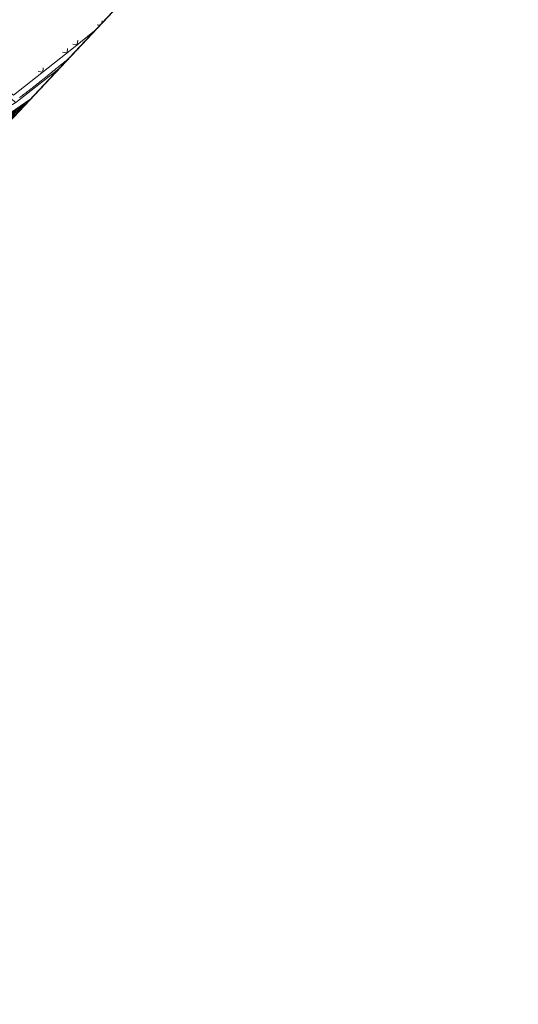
# Model space of a CAD drawing. Header units: metres. Extents: x 345144 to 348639, y 5629211 to 5635235.
# Tile 27 of 256: x 347959 to 348039, y 5630011 to 5630169. Entities that reach past the tile are written whole.
import ezdxf

# ---------------------------------------------------------------- set-up
doc = ezdxf.new("R2010")
doc.units = ezdxf.units.M
doc.header["$MEASUREMENT"] = 0
for name, color, linetype in [('028 Geländeform', 7, 'Continuous'), ('081-083 Topographie', 7, 'Continuous'), ('AX Flurstück', 7, 'Continuous'), ('Blatt', 7, 'Continuous'), ('Definitionslinie', 7, 'Continuous'), ('Gemeinde Lokation', 7, 'Continuous'), ('Ortsteil Lokation', 7, 'Continuous')]:
    doc.layers.add(name, color=color, linetype=linetype)

msp = doc.modelspace()

# ---------------------------------------------------------------- hatches: boundary and pattern name
at = {"layer": '028 Geländeform', "true_color": 0xb27500}
h = msp.add_hatch(dxfattribs=at)
h.set_pattern_fill('_USER', color=44, scale=0.2, angle=250.95521515, style=0, pattern_type=0)
h.set_pattern_definition([(250.9552151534, (0, 0), (0.1890527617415, -0.065261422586), [])])
h.paths.add_polyline_path([(347960.319, 5630156.123), (347951.118, 5630146.336), (347951.118, 5630146.336), (347951.10175, 5630146.35875), (347951.085438, 5630146.381469), (347951.069125, 5630146.404188), (347951.05275, 5630146.426875), (347951.036375, 5630146.449562), (347951.019938, 5630146.472219), (347951.0035, 5630146.494875), (347950.987, 5630146.5175), (347950.9705, 5630146.540125), (347950.953937, 5630146.562719), (347950.937375, 5630146.585313), (347950.92075, 5630146.607875), (347950.904125, 5630146.630438), (347950.887437, 5630146.652969), (347950.87075, 5630146.6755), (347950.854, 5630146.698), (347950.854, 5630146.698), (347950.672375, 5630146.80425), (347950.489609, 5630146.908344), (347950.306844, 5630147.012437), (347950.122938, 5630147.114375), (347949.939031, 5630147.216313), (347949.753984, 5630147.316094), (347949.568938, 5630147.415875), (347949.38275, 5630147.5135), (347949.196563, 5630147.611125), (347949.009234, 5630147.706594), (347948.821906, 5630147.802063), (347948.633438, 5630147.895375), (347948.444969, 5630147.988688), (347948.255359, 5630148.079844), (347948.06575, 5630148.171), (347947.875, 5630148.26), (347947.875, 5630148.26), (347955.812, 5630153.048)], flags=0)

# ---------------------------------------------------------------- linework, layer by layer
at = {"layer": '081-083 Topographie', "color": 7, "linetype": 'Continuous', "lineweight": 5, "flags": 128}
msp.add_lwpolyline([(348004.312912, 5630202.923293), (347990.047, 5630211.519), (347990.047, 5630211.519), (347981.353, 5630217.877), (347981.353, 5630217.877), (347976.679, 5630222.265), (347976.679, 5630222.265), (347951.539, 5630244.218), (347951.539, 5630244.218), (347899.556, 5630200.422), (347899.556, 5630200.422), (347919.325, 5630185.3), (347919.325, 5630185.3), (347947.238, 5630164.645), (347947.238, 5630164.645), (347957.701, 5630156.829), (347957.701, 5630156.829), (347967.03, 5630164.249), (347967.03, 5630164.249), (347970.721389, 5630167.189216)], dxfattribs=at)
at = {"layer": 'AX Flurstück', "color": 8, "linetype": 'Continuous', "lineweight": 13, "true_color": 0x808080, "flags": 128}
for points in [[(348004.587, 5630203.215), (347964.992, 5630161.095), (347958.059, 5630155.678), (347956.156, 5630157.126), (347919.325, 5630185.3), (347899.556, 5630200.422), (347951.537, 5630244.941), (347953.541, 5630243.279), (347983.42, 5630217.629), (347995.123, 5630209.379), (348004.587, 5630203.215)], [(347964.992, 5630161.095), (347934.394, 5630128.545), (347927.531, 5630135.042), (347925.751, 5630136.356), (347958.059, 5630155.678), (347964.992, 5630161.095)]]:
    msp.add_lwpolyline(points, dxfattribs=at)
at = {"layer": 'Blatt', "color": 205, "linetype": 'Continuous', "lineweight": 5, "true_color": 0x873099, "flags": 128}
msp.add_lwpolyline([(347986.998, 5630184.504), (347849.115, 5630037.826), (347853.351, 5630188.267), (347986.998, 5630184.504)], dxfattribs=at)
at = {"layer": 'Definitionslinie', "color": 7, "linetype": 'Continuous', "lineweight": 5, "flags": 128}
for points in [[(347971.145, 5630168.166), (347971.59235, 5630168.115729)], [(347971.145, 5630168.166), (347971.59235, 5630168.115729)], [(347971.886993, 5630168.429165), (347971.928, 5630168.789)], [(347971.886993, 5630168.429165), (347971.928, 5630168.789)], [(347967.03, 5630164.249), (347970.721389, 5630167.189216)], [(347965.576, 5630163.731), (347966.279, 5630163.651), (347966.359, 5630164.354)], [(347965.576, 5630163.731), (347966.279, 5630163.651), (347966.359, 5630164.354)], [(347967.234, 5630165.051), (347967.937, 5630164.971), (347968.017, 5630165.674)], [(347967.234, 5630165.051), (347967.937, 5630164.971), (347968.017, 5630165.674)], [(347957.701, 5630156.829), (347967.03, 5630164.249)], [(347961.663, 5630160.619), (347962.366, 5630160.539), (347962.446, 5630161.242)], [(347961.663, 5630160.619), (347962.366, 5630160.539), (347962.446, 5630161.242)]]:
    msp.add_lwpolyline(points, dxfattribs=at)
at = {"layer": 'Definitionslinie', "color": 44, "linetype": 'Continuous', "lineweight": 5, "true_color": 0xb27500, "flags": 128}
for points in [[(347967.03, 5630164.249), (347970.721389, 5630167.189216)], [(347957.701, 5630156.829), (347967.03, 5630164.249)], [(347964.489, 5630161.06), (347964.609854, 5630161.157652), (347964.730749, 5630161.255252), (347964.851644, 5630161.352852), (347964.97258, 5630161.4504), (347965.093516, 5630161.547948), (347965.214492, 5630161.645443), (347965.335469, 5630161.742939), (347965.456487, 5630161.840382), (347965.577505, 5630161.937826), (347965.698564, 5630162.035217), (347965.819622, 5630162.132608), (347965.940722, 5630162.229947), (347966.061822, 5630162.327286), (347966.182963, 5630162.424573), (347966.304103, 5630162.52186), (347966.425285, 5630162.619095)], [(347960.732, 5630158.018), (347960.9675, 5630158.20725), (347961.202828, 5630158.396719), (347961.438156, 5630158.586188), (347961.673313, 5630158.775875), (347961.908469, 5630158.965563), (347962.143453, 5630159.155469), (347962.378438, 5630159.345375), (347962.61325, 5630159.5355), (347962.848063, 5630159.725625), (347963.082703, 5630159.915969), (347963.317344, 5630160.106313), (347963.551813, 5630160.296875), (347963.786281, 5630160.487438), (347964.020578, 5630160.678219), (347964.254875, 5630160.869), (347964.489, 5630161.06)], [(347958.629406, 5630156.453281), (347958.793047, 5630156.571484), (347958.956688, 5630156.689688), (347959.11975, 5630156.80875), (347959.282813, 5630156.927813), (347959.445297, 5630157.047734), (347959.607781, 5630157.167656), (347959.769687, 5630157.288438), (347959.931594, 5630157.409219), (347960.092922, 5630157.530859), (347960.25425, 5630157.6525), (347960.415, 5630157.775), (347960.415, 5630157.775), (347960.41775, 5630157.777125), (347960.4205, 5630157.77925), (347960.42325, 5630157.781375), (347960.426, 5630157.7835), (347960.42875, 5630157.785625), (347960.4315, 5630157.78775), (347960.43425, 5630157.789875), (347960.437, 5630157.792), (347960.43975, 5630157.794125), (347960.4425, 5630157.79625), (347960.44525, 5630157.798375), (347960.448, 5630157.8005), (347960.45075, 5630157.802625), (347960.4535, 5630157.80475), (347960.45625, 5630157.806875), (347960.459, 5630157.809), (347960.459, 5630157.809), (347960.476125, 5630157.822), (347960.493234, 5630157.835016), (347960.510344, 5630157.848031), (347960.527438, 5630157.861063), (347960.544531, 5630157.874094), (347960.561609, 5630157.887141), (347960.578688, 5630157.900188), (347960.59575, 5630157.91325), (347960.612813, 5630157.926313), (347960.629859, 5630157.939391), (347960.646906, 5630157.952469), (347960.663938, 5630157.965563), (347960.680969, 5630157.978656), (347960.697984, 5630157.991766), (347960.715, 5630158.004875), (347960.732, 5630158.018)], [(347955.812, 5630153.048), (347960.31886, 5630156.123186)]]:
    msp.add_lwpolyline(points, dxfattribs=at)
at = {"layer": 'Gemeinde Lokation', "color": 7, "linetype": 'Continuous', "lineweight": 5, "flags": 128}
msp.add_lwpolyline([(348038.853, 5630367.26), (348034.949, 5630313.579), (348035.052, 5630235.623), (347842.523, 5630030.814), (347840.694, 5630028.85), (347836.221, 5630034.792), (347560.2, 5629786.859), (347555.509, 5629784.062), (347552.522, 5629780.253), (347552.464, 5629779.911), (347353.878, 5629601.534), (347339.344, 5629592.459), (347329.704, 5629582.807), (347328.091, 5629581.912)], dxfattribs=at)
at = {"layer": 'Ortsteil Lokation', "color": 7, "linetype": 'Continuous', "lineweight": 5, "flags": 128}
msp.add_lwpolyline([(348038.853, 5630367.26), (348034.949, 5630313.579), (348035.052, 5630235.623), (347842.523, 5630030.814), (347839.821, 5630027.912), (347828.052, 5630016.018), (347798.598, 5629984.84), (347795.655, 5629981.598), (347782.78, 5629957.407), (347757.489, 5629908.536), (347755.146, 5629904.985), (347752.414, 5629902.583), (347733.341, 5629885.812), (347727.245, 5629881.676), (347723.38, 5629879.863), (347673.901, 5629857.852), (347663.472, 5629853.213), (347623.559, 5629825.49), (347620.139, 5629822.607), (347585.024, 5629801.664), (347582.086, 5629799.912), (347555.509, 5629784.062), (347552.522, 5629780.253)], dxfattribs=at)

doc.saveas('drawing.dxf')
